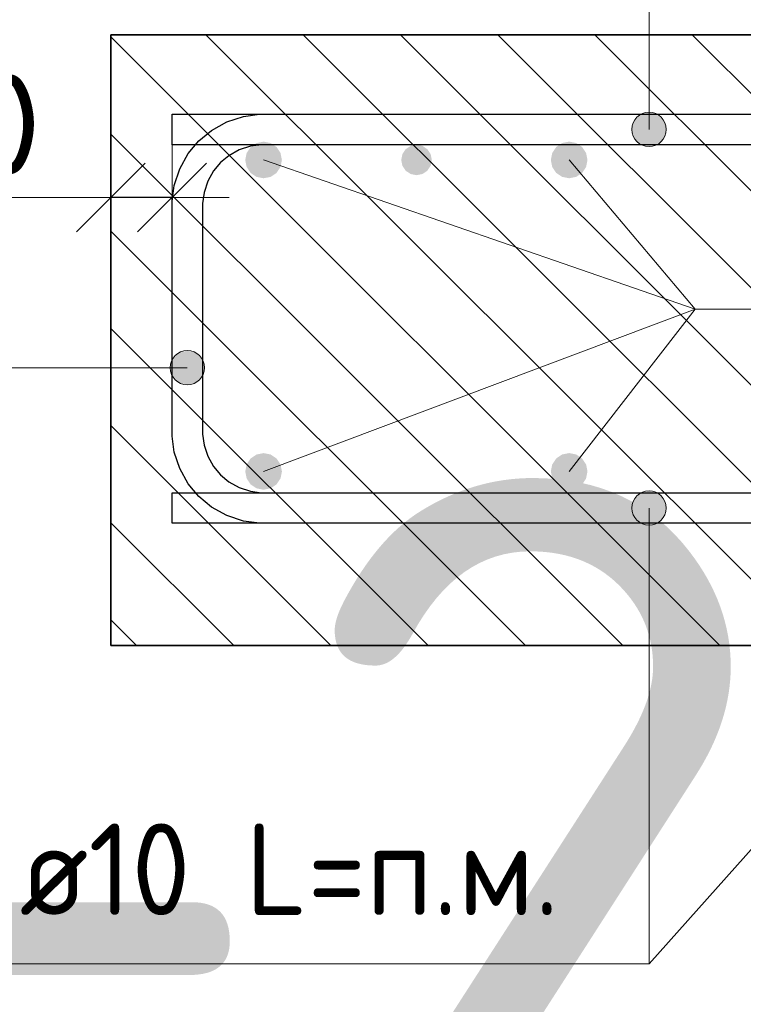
# Model space of a CAD drawing. Header units: metres. Extents: x -38 to 97, y -15 to 21.
# Tile 185 of 256: x 72.138 to 72.374, y 7.224 to 7.547. Entities that reach past the tile are written whole.
import ezdxf

# ---------------------------------------------------------------- set-up
doc = ezdxf.new("R2010")
doc.units = ezdxf.units.M
doc.header["$PDMODE"] = 65
for name, color, linetype, lineweight in [('XR$3$Арм. стержнями верхней зоны', 180, 'Continuous', 35), ('XR$3$Арм. стержнями нижней зоны', 180, 'Continuous', 35), ('XR$3$Арм.стержн. Арматура края', 96, 'Continuous', 35), ('XR$3$Арм.стержн. Доп. арматура', 180, 'Continuous', 35), ('XR$3$Размерная линия_ общее', 7, 'Continuous', 13), ('XR$4$Арм. стержнями верхней зоны', 180, 'Continuous', 35), ('XR$4$Арм. стержнями нижней зоны', 180, 'Continuous', 35), ('XR$4$Арм.стержн. Арматура края', 96, 'Continuous', 35), ('XR$4$Арм.стержн. Доп. арматура', 180, 'Continuous', 35), ('XR$4$Размерная линия_ общее', 7, 'Continuous', 13), ('XR$5$Арм. стержнями верхней зоны', 180, 'Continuous', 35), ('XR$5$Арм. стержнями нижней зоны', 180, 'Continuous', 35), ('XR$5$Арм.стержн. Арматура края', 96, 'Continuous', 35), ('XR$5$Арм.стержн. Доп. арматура', 180, 'Continuous', 35), ('XR$5$Размерная линия_ общее', 7, 'Continuous', 13), ('XR$6$Текст_ примечание', 7, 'Continuous', 13)]:
    doc.layers.add(name, color=color, linetype=linetype, lineweight=lineweight)
doc.styles.add('ISOCPEUR', font='txt')
doc.dimstyles.new('DIMSTYLE_11', dxfattribs={"dimtxt": 0.033, "dimasz": 0.0375, "dimexe": 0, "dimexo": 0, "dimgap": 0.0165, "dimtad": 2, "dimdec": 0, "dimlfac": 1000, "dimrnd": 1, "dimzin": 12, "dimdsep": 46, "dimtxsty": 'ISOCPEUR', "dimblk1": 'ALL_ML_STRICH', "dimblk2": 'ALL_ML_STRICH', "dimsah": 1, "dimcen": 0, "dimclrd": 7, "dimclre": 256, "dimclrt": 7, "dimadec": 0, "dimazin": 0, "dimtfac": 1, "dimtdec": 0, "dimtix": 1, "dimtmove": 2, "dimatfit": 3, "dimfxl": 0, "dimtvp": 1.2, "dimtzin": 0, "dimlwd": 0, "dimlwe": -3, "dimarcsym": 0})
pattern_1 = [(135, (0, 0), (-0.031819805, -0.031819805), [0.4, -0.05, 0, -0.05]), (135, (-0.01591, -0.01591), (-0.031819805, -0.031819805), [0.8, -0.1, 0.1, -0.1])]

# ---------------------------------------------------------------- blocks, each defined once
blk = doc.blocks.new('ALL_ML_STRICH')
at = {"color": 0, "linetype": 'ByBlock', "lineweight": -2}
for p, q in [((0, -0.5), (0, 0.5)), ((-0.3, -0.3), (0.3, 0.3)), ((-1, 0), (0.5, 0))]:
    blk.add_line(p, q, dxfattribs=at)
blk = doc.blocks.new('*D139')
at = {"layer": 'DEFPOINTS', "color": 7, "linetype": 'Continuous', "lineweight": 13, "transparency": 33554687}
for p in [(72.1875, 7.48857), (72.1875, 7.45358), (72.1675, 7.44858)]:
    blk.add_point(p, dxfattribs=at)
at = {"layer": 'XR$3$Размерная линия_ общее', "color": 253, "linetype": 'Continuous', "lineweight": -2, "true_color": 0xa0a0a0, "transparency": 33554687}
for p, q in [((72.1675, 7.46858), (72.1675, 7.48857)), ((72.1875, 7.47358), (72.1875, 7.48857))]:
    blk.add_line(p, q, dxfattribs=at)
at = {"layer": 'XR$3$Размерная линия_ общее', "color": 7, "linetype": 'Continuous', "lineweight": -2, "transparency": 33554687}
blk.add_line((72.1875, 7.48857), (72.1675, 7.48857), dxfattribs=at)
at = {"layer": 'XR$3$Размерная линия_ общее', "color": 7, "linetype": 'Continuous', "lineweight": 13, "transparency": 33554687, "xscale": 0.0375, "yscale": 0.0375, "zscale": 0.0375}
for p, rotation in [((72.1675, 7.48857), 180), ((72.1875, 7.48857), 360)]:
    blk.add_blockref('ALL_ML_STRICH', p, dxfattribs=dict(at, rotation=rotation))
at = {"layer": 'XR$3$Размерная линия_ общее', "color": 7, "linetype": 'Continuous', "lineweight": 13, "transparency": 33554687, "insert": (72.12208, 7.51257), "char_height": 0.033, "width": 0.066, "attachment_point": 5, "style": 'ISOCPEUR'}
blk.add_mtext('\\A1;{20}', dxfattribs=at)
at = {"layer": 'XR$3$Размерная линия_ общее', "color": 7, "linetype": 'Continuous', "lineweight": 13, "transparency": 33554687, "insert": (72.09879, 7.43451), "char_height": 0.027, "width": 0.00135, "attachment_point": 1, "rotation": 180, "line_spacing_factor": 0.60241, "style": 'ISOCPEUR'}
blk.add_mtext('з.с.', dxfattribs=at)
blk = doc.blocks.new('*D438')
at = {"layer": 'DEFPOINTS', "color": 7, "linetype": 'Continuous', "lineweight": 13, "transparency": 33554687}
for p in [(72.1875, 7.48857), (72.1875, 7.45358), (72.1675, 7.44858)]:
    blk.add_point(p, dxfattribs=at)
at = {"layer": 'XR$4$Размерная линия_ общее', "color": 253, "linetype": 'Continuous', "lineweight": -2, "true_color": 0xa0a0a0, "transparency": 33554687}
for p, q in [((72.1675, 7.46858), (72.1675, 7.48857)), ((72.1875, 7.47358), (72.1875, 7.48857))]:
    blk.add_line(p, q, dxfattribs=at)
at = {"layer": 'XR$4$Размерная линия_ общее', "color": 7, "linetype": 'Continuous', "lineweight": -2, "transparency": 33554687}
blk.add_line((72.1875, 7.48857), (72.1675, 7.48857), dxfattribs=at)
at = {"layer": 'XR$4$Размерная линия_ общее', "color": 7, "linetype": 'Continuous', "lineweight": 13, "transparency": 33554687, "xscale": 0.0375, "yscale": 0.0375, "zscale": 0.0375}
for p, rotation in [((72.1675, 7.48857), 180), ((72.1875, 7.48857), 360)]:
    blk.add_blockref('ALL_ML_STRICH', p, dxfattribs=dict(at, rotation=rotation))
at = {"layer": 'XR$4$Размерная линия_ общее', "color": 7, "linetype": 'Continuous', "lineweight": 13, "transparency": 33554687, "insert": (72.12208, 7.51257), "char_height": 0.033, "width": 0.066, "attachment_point": 5, "style": 'ISOCPEUR'}
blk.add_mtext('\\A1;{20}', dxfattribs=at)
at = {"layer": 'XR$4$Размерная линия_ общее', "color": 7, "linetype": 'Continuous', "lineweight": 13, "transparency": 33554687, "insert": (72.09879, 7.43451), "char_height": 0.027, "width": 0.00135, "attachment_point": 1, "rotation": 180, "line_spacing_factor": 0.60241, "style": 'ISOCPEUR'}
blk.add_mtext('з.с.', dxfattribs=at)
blk = doc.blocks.new('*D685')
at = {"layer": 'DEFPOINTS', "color": 7, "linetype": 'Continuous', "lineweight": 13, "transparency": 33554687}
for p in [(72.1875, 7.48857), (72.1875, 7.45358), (72.1675, 7.44858)]:
    blk.add_point(p, dxfattribs=at)
at = {"layer": 'XR$5$Размерная линия_ общее', "color": 253, "linetype": 'Continuous', "lineweight": -2, "true_color": 0xa0a0a0, "transparency": 33554687}
for p, q in [((72.1675, 7.46858), (72.1675, 7.48857)), ((72.1875, 7.47358), (72.1875, 7.48857))]:
    blk.add_line(p, q, dxfattribs=at)
at = {"layer": 'XR$5$Размерная линия_ общее', "color": 7, "linetype": 'Continuous', "lineweight": -2, "transparency": 33554687}
blk.add_line((72.1875, 7.48857), (72.1675, 7.48857), dxfattribs=at)
at = {"layer": 'XR$5$Размерная линия_ общее', "color": 7, "linetype": 'Continuous', "lineweight": 13, "transparency": 33554687, "xscale": 0.0375, "yscale": 0.0375, "zscale": 0.0375}
for p, rotation in [((72.1675, 7.48857), 180), ((72.1875, 7.48857), 360)]:
    blk.add_blockref('ALL_ML_STRICH', p, dxfattribs=dict(at, rotation=rotation))
at = {"layer": 'XR$5$Размерная линия_ общее', "color": 7, "linetype": 'Continuous', "lineweight": 13, "transparency": 33554687, "insert": (72.12208, 7.51257), "char_height": 0.033, "width": 0.066, "attachment_point": 5, "style": 'ISOCPEUR'}
blk.add_mtext('\\A1;{20}', dxfattribs=at)
at = {"layer": 'XR$5$Размерная линия_ общее', "color": 7, "linetype": 'Continuous', "lineweight": 13, "transparency": 33554687, "insert": (72.09879, 7.43451), "char_height": 0.027, "width": 0.00135, "attachment_point": 1, "rotation": 180, "line_spacing_factor": 0.60241, "style": 'ISOCPEUR'}
blk.add_mtext('з.с.', dxfattribs=at)

msp = doc.modelspace()

# ---------------------------------------------------------------- hatches: boundary and pattern name
at = {"linetype": 'Continuous', "lineweight": 13, "transparency": 33554687}
h = msp.add_hatch(dxfattribs=at)
h.set_pattern_fill('__________540', scale=0.015, style=0, pattern_type=2)
h.set_pattern_definition(pattern_1)
h.paths.add_polyline_path([(72.1675, 7.54188), (72.1675, 7.34188), (72.75595, 7.34188), (72.75595, 7.54188)], flags=0)
h = msp.add_hatch(dxfattribs=at)
h.set_pattern_fill('__________540', scale=0.015, style=0, pattern_type=2)
h.set_pattern_definition(pattern_1)
h.paths.add_polyline_path([(72.1675, 7.54188), (72.1675, 7.34188), (72.75595, 7.34188), (72.75595, 7.54188)], flags=0)
h = msp.add_hatch(dxfattribs=at)
h.set_pattern_fill('__________540', scale=0.015, style=0, pattern_type=2)
h.set_pattern_definition(pattern_1)
h.paths.add_polyline_path([(72.1675, 7.54188), (72.1675, 7.34188), (72.75595, 7.34188), (72.75595, 7.54188)], flags=0)
at = {"layer": 'XR$3$Арм. стержнями верхней зоны', "linetype": 'Continuous', "lineweight": 13, "transparency": 33554687}
for points in [[(72.34078, 7.51571), (72.34641, 7.51571), (72.3436, 7.5165)], [(72.34843, 7.51369), (72.33876, 7.51369), (72.33797, 7.51088)], [(72.34843, 7.51369), (72.33797, 7.51088), (72.34922, 7.51088)], [(72.34641, 7.51571), (72.34078, 7.51571), (72.33876, 7.51369)], [(72.34641, 7.51571), (72.33876, 7.51369), (72.34843, 7.51369)], [(72.34922, 7.51088), (72.33797, 7.51088), (72.33876, 7.50806)], [(72.34922, 7.51088), (72.33876, 7.50806), (72.34843, 7.50806)], [(72.34843, 7.50806), (72.33876, 7.50806), (72.34078, 7.50604)], [(72.34843, 7.50806), (72.34078, 7.50604), (72.34641, 7.50604)], [(72.34641, 7.50604), (72.34078, 7.50604), (72.3436, 7.50525)]]:
    msp.add_hatch(color=7, dxfattribs=at).paths.add_polyline_path(points)
at = {"layer": 'XR$3$Арм. стержнями верхней зоны', "linetype": 'Continuous', "lineweight": 50, "transparency": 33554687}
msp.add_hatch(color=4, dxfattribs=at).paths.add_polyline_path([(72.27251, 7.50088), (72.27212, 7.50279), (72.27104, 7.50441), (72.26942, 7.5055), (72.26751, 7.50588), (72.26559, 7.5055), (72.26397, 7.50441), (72.26289, 7.50279), (72.26251, 7.50088), (72.26289, 7.49896), (72.26397, 7.49734), (72.26559, 7.49626), (72.26751, 7.49588), (72.26942, 7.49626), (72.27104, 7.49734), (72.27212, 7.49896)])
at = {"layer": 'XR$3$Арм. стержнями нижней зоны', "linetype": 'Continuous', "lineweight": 13, "transparency": 33554687}
for points in [[(72.33876, 7.38969), (72.34843, 7.38969), (72.34641, 7.39171)], [(72.33876, 7.38969), (72.34641, 7.39171), (72.34078, 7.39171)], [(72.34078, 7.39171), (72.34641, 7.39171), (72.3436, 7.3925)], [(72.33797, 7.38688), (72.34922, 7.38688), (72.34843, 7.38969)], [(72.33797, 7.38688), (72.34843, 7.38969), (72.33876, 7.38969)], [(72.33876, 7.38406), (72.34922, 7.38688), (72.33797, 7.38688)], [(72.33876, 7.38406), (72.34843, 7.38406), (72.34922, 7.38688)], [(72.34078, 7.38204), (72.34843, 7.38406), (72.33876, 7.38406)], [(72.34078, 7.38204), (72.34641, 7.38204), (72.34843, 7.38406)], [(72.34641, 7.38204), (72.34078, 7.38204), (72.3436, 7.38125)]]:
    msp.add_hatch(color=7, dxfattribs=at).paths.add_polyline_path(points)
at = {"layer": 'XR$3$Арм. стержнями нижней зоны', "linetype": 'Continuous', "lineweight": 50, "transparency": 33554687}
msp.add_hatch(color=4, dxfattribs=at).paths.add_polyline_path([(72.27251, 7.37688), (72.27212, 7.37879), (72.27104, 7.38041), (72.26942, 7.3815), (72.26751, 7.38188), (72.26559, 7.3815), (72.26397, 7.38041), (72.26289, 7.37879), (72.26251, 7.37688), (72.26289, 7.37496), (72.26397, 7.37334), (72.26559, 7.37226), (72.26751, 7.37188), (72.26942, 7.37226), (72.27104, 7.37334), (72.27212, 7.37496)])
at = {"layer": 'XR$3$Арм.стержн. Арматура края', "linetype": 'Continuous', "lineweight": 13, "transparency": 33554687}
for points in [[(72.18767, 7.43565), (72.18969, 7.428), (72.18969, 7.43768)], [(72.18969, 7.43768), (72.1925, 7.42722), (72.1925, 7.43847)], [(72.18969, 7.43768), (72.18969, 7.428), (72.1925, 7.42722)], [(72.1925, 7.43847), (72.1925, 7.42722), (72.19532, 7.428)], [(72.1925, 7.43847), (72.19532, 7.428), (72.19532, 7.43768)], [(72.19532, 7.43768), (72.19532, 7.428), (72.19734, 7.43003)], [(72.19532, 7.43768), (72.19734, 7.43003), (72.19734, 7.43565)], [(72.18767, 7.43003), (72.18767, 7.43565), (72.18688, 7.43284)], [(72.18767, 7.43565), (72.18767, 7.43003), (72.18969, 7.428)], [(72.19734, 7.43565), (72.19734, 7.43003), (72.19813, 7.43284)]]:
    msp.add_hatch(color=7, dxfattribs=at).paths.add_polyline_path(points)
at = {"layer": 'XR$3$Арм.стержн. Доп. арматура', "linetype": 'Continuous', "lineweight": 50, "transparency": 33554687}
for points in [[(72.22346, 7.50088), (72.223, 7.50317), (72.2217, 7.50512), (72.21976, 7.50642), (72.21746, 7.50688), (72.21516, 7.50642), (72.21322, 7.50512), (72.21192, 7.50317), (72.21146, 7.50088), (72.21192, 7.49858), (72.21322, 7.49663), (72.21516, 7.49533), (72.21746, 7.49488), (72.21976, 7.49533), (72.2217, 7.49663), (72.223, 7.49858)], [(72.32346, 7.50088), (72.323, 7.50317), (72.3217, 7.50512), (72.31976, 7.50642), (72.31746, 7.50688), (72.31516, 7.50642), (72.31322, 7.50512), (72.31192, 7.50317), (72.31146, 7.50088), (72.31192, 7.49858), (72.31322, 7.49663), (72.31516, 7.49533), (72.31746, 7.49488), (72.31976, 7.49533), (72.3217, 7.49663), (72.323, 7.49858)], [(72.22346, 7.39888), (72.223, 7.40117), (72.2217, 7.40312), (72.21976, 7.40442), (72.21746, 7.40488), (72.21516, 7.40442), (72.21322, 7.40312), (72.21192, 7.40117), (72.21146, 7.39888), (72.21192, 7.39658), (72.21322, 7.39463), (72.21516, 7.39333), (72.21746, 7.39288), (72.21976, 7.39333), (72.2217, 7.39463), (72.223, 7.39658)], [(72.32346, 7.39888), (72.323, 7.40117), (72.3217, 7.40312), (72.31976, 7.40442), (72.31746, 7.40488), (72.31516, 7.40442), (72.31322, 7.40312), (72.31192, 7.40117), (72.31146, 7.39888), (72.31192, 7.39658), (72.31322, 7.39463), (72.31516, 7.39333), (72.31746, 7.39288), (72.31976, 7.39333), (72.3217, 7.39463), (72.323, 7.39658)]]:
    msp.add_hatch(color=34, dxfattribs=at).paths.add_polyline_path(points)
at = {"layer": 'XR$4$Арм. стержнями верхней зоны', "linetype": 'Continuous', "lineweight": 13, "transparency": 33554687}
for points in [[(72.34078, 7.51571), (72.34641, 7.51571), (72.3436, 7.5165)], [(72.34843, 7.51369), (72.33876, 7.51369), (72.33797, 7.51088)], [(72.34843, 7.51369), (72.33797, 7.51088), (72.34922, 7.51088)], [(72.34641, 7.51571), (72.34078, 7.51571), (72.33876, 7.51369)], [(72.34641, 7.51571), (72.33876, 7.51369), (72.34843, 7.51369)], [(72.34922, 7.51088), (72.33797, 7.51088), (72.33876, 7.50806)], [(72.34922, 7.51088), (72.33876, 7.50806), (72.34843, 7.50806)], [(72.34843, 7.50806), (72.33876, 7.50806), (72.34078, 7.50604)], [(72.34843, 7.50806), (72.34078, 7.50604), (72.34641, 7.50604)], [(72.34641, 7.50604), (72.34078, 7.50604), (72.3436, 7.50525)]]:
    msp.add_hatch(color=7, dxfattribs=at).paths.add_polyline_path(points)
at = {"layer": 'XR$4$Арм. стержнями верхней зоны', "linetype": 'Continuous', "lineweight": 50, "transparency": 33554687}
msp.add_hatch(color=4, dxfattribs=at).paths.add_polyline_path([(72.27251, 7.50088), (72.27212, 7.50279), (72.27104, 7.50441), (72.26942, 7.5055), (72.26751, 7.50588), (72.26559, 7.5055), (72.26397, 7.50441), (72.26289, 7.50279), (72.26251, 7.50088), (72.26289, 7.49896), (72.26397, 7.49734), (72.26559, 7.49626), (72.26751, 7.49588), (72.26942, 7.49626), (72.27104, 7.49734), (72.27212, 7.49896)])
msp.add_hatch(color=4, dxfattribs=at).paths.add_polyline_path([(72.27251, 7.50088), (72.27212, 7.50279), (72.27104, 7.50441), (72.26942, 7.5055), (72.26751, 7.50588), (72.26559, 7.5055), (72.26397, 7.50441), (72.26289, 7.50279), (72.26251, 7.50088), (72.26289, 7.49896), (72.26397, 7.49734), (72.26559, 7.49626), (72.26751, 7.49588), (72.26942, 7.49626), (72.27104, 7.49734), (72.27212, 7.49896)])
at = {"layer": 'XR$4$Арм. стержнями нижней зоны', "linetype": 'Continuous', "lineweight": 13, "transparency": 33554687}
for points in [[(72.33876, 7.38969), (72.34843, 7.38969), (72.34641, 7.39171)], [(72.33876, 7.38969), (72.34641, 7.39171), (72.34078, 7.39171)], [(72.34078, 7.39171), (72.34641, 7.39171), (72.3436, 7.3925)], [(72.33797, 7.38688), (72.34922, 7.38688), (72.34843, 7.38969)], [(72.33797, 7.38688), (72.34843, 7.38969), (72.33876, 7.38969)], [(72.33876, 7.38406), (72.34922, 7.38688), (72.33797, 7.38688)], [(72.33876, 7.38406), (72.34843, 7.38406), (72.34922, 7.38688)], [(72.34078, 7.38204), (72.34843, 7.38406), (72.33876, 7.38406)], [(72.34078, 7.38204), (72.34641, 7.38204), (72.34843, 7.38406)], [(72.34641, 7.38204), (72.34078, 7.38204), (72.3436, 7.38125)]]:
    msp.add_hatch(color=7, dxfattribs=at).paths.add_polyline_path(points)
at = {"layer": 'XR$4$Арм. стержнями нижней зоны', "linetype": 'Continuous', "lineweight": 50, "transparency": 33554687}
msp.add_hatch(color=4, dxfattribs=at).paths.add_polyline_path([(72.27251, 7.37688), (72.27212, 7.37879), (72.27104, 7.38041), (72.26942, 7.3815), (72.26751, 7.38188), (72.26559, 7.3815), (72.26397, 7.38041), (72.26289, 7.37879), (72.26251, 7.37688), (72.26289, 7.37496), (72.26397, 7.37334), (72.26559, 7.37226), (72.26751, 7.37188), (72.26942, 7.37226), (72.27104, 7.37334), (72.27212, 7.37496)])
msp.add_hatch(color=4, dxfattribs=at).paths.add_polyline_path([(72.27251, 7.37688), (72.27212, 7.37879), (72.27104, 7.38041), (72.26942, 7.3815), (72.26751, 7.38188), (72.26559, 7.3815), (72.26397, 7.38041), (72.26289, 7.37879), (72.26251, 7.37688), (72.26289, 7.37496), (72.26397, 7.37334), (72.26559, 7.37226), (72.26751, 7.37188), (72.26942, 7.37226), (72.27104, 7.37334), (72.27212, 7.37496)])
at = {"layer": 'XR$4$Арм.стержн. Арматура края', "linetype": 'Continuous', "lineweight": 13, "transparency": 33554687}
for points in [[(72.18767, 7.43565), (72.18969, 7.428), (72.18969, 7.43768)], [(72.18969, 7.43768), (72.1925, 7.42722), (72.1925, 7.43847)], [(72.18969, 7.43768), (72.18969, 7.428), (72.1925, 7.42722)], [(72.1925, 7.43847), (72.1925, 7.42722), (72.19532, 7.428)], [(72.1925, 7.43847), (72.19532, 7.428), (72.19532, 7.43768)], [(72.19532, 7.43768), (72.19532, 7.428), (72.19734, 7.43003)], [(72.19532, 7.43768), (72.19734, 7.43003), (72.19734, 7.43565)], [(72.18767, 7.43003), (72.18767, 7.43565), (72.18688, 7.43284)], [(72.18767, 7.43565), (72.18767, 7.43003), (72.18969, 7.428)], [(72.19734, 7.43565), (72.19734, 7.43003), (72.19813, 7.43284)]]:
    msp.add_hatch(color=7, dxfattribs=at).paths.add_polyline_path(points)
at = {"layer": 'XR$4$Арм.стержн. Доп. арматура', "linetype": 'Continuous', "lineweight": 50, "transparency": 33554687}
for points in [[(72.22346, 7.50088), (72.223, 7.50317), (72.2217, 7.50512), (72.21976, 7.50642), (72.21746, 7.50688), (72.21516, 7.50642), (72.21322, 7.50512), (72.21192, 7.50317), (72.21146, 7.50088), (72.21192, 7.49858), (72.21322, 7.49663), (72.21516, 7.49533), (72.21746, 7.49488), (72.21976, 7.49533), (72.2217, 7.49663), (72.223, 7.49858)], [(72.32346, 7.50088), (72.323, 7.50317), (72.3217, 7.50512), (72.31976, 7.50642), (72.31746, 7.50688), (72.31516, 7.50642), (72.31322, 7.50512), (72.31192, 7.50317), (72.31146, 7.50088), (72.31192, 7.49858), (72.31322, 7.49663), (72.31516, 7.49533), (72.31746, 7.49488), (72.31976, 7.49533), (72.3217, 7.49663), (72.323, 7.49858)], [(72.22346, 7.39888), (72.223, 7.40117), (72.2217, 7.40312), (72.21976, 7.40442), (72.21746, 7.40488), (72.21516, 7.40442), (72.21322, 7.40312), (72.21192, 7.40117), (72.21146, 7.39888), (72.21192, 7.39658), (72.21322, 7.39463), (72.21516, 7.39333), (72.21746, 7.39288), (72.21976, 7.39333), (72.2217, 7.39463), (72.223, 7.39658)], [(72.32346, 7.39888), (72.323, 7.40117), (72.3217, 7.40312), (72.31976, 7.40442), (72.31746, 7.40488), (72.31516, 7.40442), (72.31322, 7.40312), (72.31192, 7.40117), (72.31146, 7.39888), (72.31192, 7.39658), (72.31322, 7.39463), (72.31516, 7.39333), (72.31746, 7.39288), (72.31976, 7.39333), (72.3217, 7.39463), (72.323, 7.39658)]]:
    msp.add_hatch(color=34, dxfattribs=at).paths.add_polyline_path(points)
at = {"layer": 'XR$5$Арм. стержнями верхней зоны', "linetype": 'Continuous', "lineweight": 13, "transparency": 33554687}
for points in [[(72.34078, 7.51571), (72.34641, 7.51571), (72.3436, 7.5165)], [(72.34843, 7.51369), (72.33876, 7.51369), (72.33797, 7.51088)], [(72.34843, 7.51369), (72.33797, 7.51088), (72.34922, 7.51088)], [(72.34641, 7.51571), (72.34078, 7.51571), (72.33876, 7.51369)], [(72.34641, 7.51571), (72.33876, 7.51369), (72.34843, 7.51369)], [(72.34922, 7.51088), (72.33797, 7.51088), (72.33876, 7.50806)], [(72.34922, 7.51088), (72.33876, 7.50806), (72.34843, 7.50806)], [(72.34843, 7.50806), (72.33876, 7.50806), (72.34078, 7.50604)], [(72.34843, 7.50806), (72.34078, 7.50604), (72.34641, 7.50604)], [(72.34641, 7.50604), (72.34078, 7.50604), (72.3436, 7.50525)]]:
    msp.add_hatch(color=7, dxfattribs=at).paths.add_polyline_path(points)
at = {"layer": 'XR$5$Арм. стержнями верхней зоны', "linetype": 'Continuous', "lineweight": 50, "transparency": 33554687}
msp.add_hatch(color=4, dxfattribs=at).paths.add_polyline_path([(72.27251, 7.50088), (72.27212, 7.50279), (72.27104, 7.50441), (72.26942, 7.5055), (72.26751, 7.50588), (72.26559, 7.5055), (72.26397, 7.50441), (72.26289, 7.50279), (72.26251, 7.50088), (72.26289, 7.49896), (72.26397, 7.49734), (72.26559, 7.49626), (72.26751, 7.49588), (72.26942, 7.49626), (72.27104, 7.49734), (72.27212, 7.49896)])
at = {"layer": 'XR$5$Арм. стержнями нижней зоны', "linetype": 'Continuous', "lineweight": 13, "transparency": 33554687}
for points in [[(72.33876, 7.38969), (72.34843, 7.38969), (72.34641, 7.39171)], [(72.33876, 7.38969), (72.34641, 7.39171), (72.34078, 7.39171)], [(72.34078, 7.39171), (72.34641, 7.39171), (72.3436, 7.3925)], [(72.33797, 7.38688), (72.34922, 7.38688), (72.34843, 7.38969)], [(72.33797, 7.38688), (72.34843, 7.38969), (72.33876, 7.38969)], [(72.33876, 7.38406), (72.34922, 7.38688), (72.33797, 7.38688)], [(72.33876, 7.38406), (72.34843, 7.38406), (72.34922, 7.38688)], [(72.34078, 7.38204), (72.34843, 7.38406), (72.33876, 7.38406)], [(72.34078, 7.38204), (72.34641, 7.38204), (72.34843, 7.38406)], [(72.34641, 7.38204), (72.34078, 7.38204), (72.3436, 7.38125)]]:
    msp.add_hatch(color=7, dxfattribs=at).paths.add_polyline_path(points)
at = {"layer": 'XR$5$Арм. стержнями нижней зоны', "linetype": 'Continuous', "lineweight": 50, "transparency": 33554687}
msp.add_hatch(color=4, dxfattribs=at).paths.add_polyline_path([(72.27251, 7.37688), (72.27212, 7.37879), (72.27104, 7.38041), (72.26942, 7.3815), (72.26751, 7.38188), (72.26559, 7.3815), (72.26397, 7.38041), (72.26289, 7.37879), (72.26251, 7.37688), (72.26289, 7.37496), (72.26397, 7.37334), (72.26559, 7.37226), (72.26751, 7.37188), (72.26942, 7.37226), (72.27104, 7.37334), (72.27212, 7.37496)])
at = {"layer": 'XR$5$Арм.стержн. Арматура края', "linetype": 'Continuous', "lineweight": 13, "transparency": 33554687}
for points in [[(72.18767, 7.43565), (72.18969, 7.428), (72.18969, 7.43768)], [(72.18969, 7.43768), (72.1925, 7.42722), (72.1925, 7.43847)], [(72.18969, 7.43768), (72.18969, 7.428), (72.1925, 7.42722)], [(72.1925, 7.43847), (72.1925, 7.42722), (72.19532, 7.428)], [(72.1925, 7.43847), (72.19532, 7.428), (72.19532, 7.43768)], [(72.19532, 7.43768), (72.19532, 7.428), (72.19734, 7.43003)], [(72.19532, 7.43768), (72.19734, 7.43003), (72.19734, 7.43565)], [(72.18767, 7.43003), (72.18767, 7.43565), (72.18688, 7.43284)], [(72.18767, 7.43565), (72.18767, 7.43003), (72.18969, 7.428)], [(72.19734, 7.43565), (72.19734, 7.43003), (72.19813, 7.43284)]]:
    msp.add_hatch(color=7, dxfattribs=at).paths.add_polyline_path(points)
at = {"layer": 'XR$5$Арм.стержн. Доп. арматура', "linetype": 'Continuous', "lineweight": 50, "transparency": 33554687}
for points in [[(72.22346, 7.50088), (72.223, 7.50317), (72.2217, 7.50512), (72.21976, 7.50642), (72.21746, 7.50688), (72.21516, 7.50642), (72.21322, 7.50512), (72.21192, 7.50317), (72.21146, 7.50088), (72.21192, 7.49858), (72.21322, 7.49663), (72.21516, 7.49533), (72.21746, 7.49488), (72.21976, 7.49533), (72.2217, 7.49663), (72.223, 7.49858)], [(72.32346, 7.50088), (72.323, 7.50317), (72.3217, 7.50512), (72.31976, 7.50642), (72.31746, 7.50688), (72.31516, 7.50642), (72.31322, 7.50512), (72.31192, 7.50317), (72.31146, 7.50088), (72.31192, 7.49858), (72.31322, 7.49663), (72.31516, 7.49533), (72.31746, 7.49488), (72.31976, 7.49533), (72.3217, 7.49663), (72.323, 7.49858)], [(72.22346, 7.39888), (72.223, 7.40117), (72.2217, 7.40312), (72.21976, 7.40442), (72.21746, 7.40488), (72.21516, 7.40442), (72.21322, 7.40312), (72.21192, 7.40117), (72.21146, 7.39888), (72.21192, 7.39658), (72.21322, 7.39463), (72.21516, 7.39333), (72.21746, 7.39288), (72.21976, 7.39333), (72.2217, 7.39463), (72.223, 7.39658)], [(72.32346, 7.39888), (72.323, 7.40117), (72.3217, 7.40312), (72.31976, 7.40442), (72.31746, 7.40488), (72.31516, 7.40442), (72.31322, 7.40312), (72.31192, 7.40117), (72.31146, 7.39888), (72.31192, 7.39658), (72.31322, 7.39463), (72.31516, 7.39333), (72.31746, 7.39288), (72.31976, 7.39333), (72.3217, 7.39463), (72.323, 7.39658)]]:
    msp.add_hatch(color=34, dxfattribs=at).paths.add_polyline_path(points)

# ---------------------------------------------------------------- linework, layer by layer
at = {"color": 7, "linetype": 'Continuous', "lineweight": 35, "transparency": 33554687}
for p, q in [((72.1675, 7.54188), (72.1675, 7.34188)), ((72.75595, 7.54188), (72.1675, 7.54188)), ((72.1675, 7.54188), (72.1675, 7.34188)), ((72.75595, 7.54188), (72.1675, 7.54188)), ((72.1675, 7.54188), (72.1675, 7.34188)), ((72.75595, 7.54188), (72.1675, 7.54188)), ((72.1675, 7.34188), (72.75595, 7.34188)), ((72.1675, 7.34188), (72.75595, 7.34188)), ((72.1675, 7.34188), (72.75595, 7.34188))]:
    msp.add_line(p, q, dxfattribs=at)
at = {"color": 7, "linetype": 'Continuous', "lineweight": 13, "transparency": 33554687}
for p, q in [((72.1675, 7.48857), (72.0985, 7.48857)), ((72.1675, 7.48857), (72.0985, 7.48857)), ((72.1675, 7.48857), (72.0985, 7.48857)), ((72.46751, 7.37688), (72.3436, 7.23758)), ((72.46751, 7.37688), (72.3436, 7.23758)), ((72.46751, 7.37688), (72.3436, 7.23758))]:
    msp.add_line(p, q, dxfattribs=at)
at = {"layer": 'XR$3$Арм. стержнями верхней зоны', "color": 7, "linetype": 'Continuous', "lineweight": 13, "transparency": 33554687}
for p, q in [((72.3436, 7.6713), (72.3436, 7.51088)), ((72.3436, 7.5165), (72.3436, 7.5165)), ((72.33797, 7.51088), (72.33797, 7.51088)), ((72.34922, 7.51088), (72.34922, 7.51088)), ((72.3436, 7.50525), (72.3436, 7.50525))]:
    msp.add_line(p, q, dxfattribs=at)
at = {"layer": 'XR$3$Арм. стержнями верхней зоны', "color": 4, "linetype": 'Continuous', "lineweight": 25, "transparency": 33554687}
msp.add_lwpolyline([(72.76095, 7.50588), (72.1875, 7.50588), (72.1875, 7.51588), (72.76095, 7.51588), (72.76095, 7.50588)], dxfattribs=at)
at = {"layer": 'XR$3$Арм. стержнями верхней зоны', "color": 7, "linetype": 'Continuous', "lineweight": 13, "transparency": 33554687}
msp.add_circle((72.3436, 7.51088), 0.00563, dxfattribs=at)
at = {"layer": 'XR$3$Арм. стержнями нижней зоны', "color": 7, "linetype": 'Continuous', "lineweight": 13, "transparency": 33554687}
for p, q in [((72.3436, 7.3925), (72.3436, 7.3925)), ((72.33797, 7.38688), (72.33797, 7.38688)), ((72.3436, 7.23758), (72.3436, 7.38688)), ((72.34922, 7.38688), (72.34922, 7.38688)), ((72.3436, 7.38125), (72.3436, 7.38125)), ((72.1176, 7.23758), (72.3436, 7.23758))]:
    msp.add_line(p, q, dxfattribs=at)
at = {"layer": 'XR$3$Арм. стержнями нижней зоны', "color": 4, "linetype": 'Continuous', "lineweight": 25, "transparency": 33554687}
msp.add_lwpolyline([(72.76095, 7.38188), (72.1875, 7.38188), (72.1875, 7.39188), (72.76095, 7.39188), (72.76095, 7.38188)], dxfattribs=at)
at = {"layer": 'XR$3$Арм. стержнями нижней зоны', "color": 7, "linetype": 'Continuous', "lineweight": 13, "transparency": 33554687}
msp.add_circle((72.3436, 7.38688), 0.00563, dxfattribs=at)
at = {"layer": 'XR$3$Арм.стержн. Арматура края', "color": 7, "linetype": 'Continuous', "lineweight": 13, "transparency": 33554687}
for p, q in [((72.1925, 7.43847), (72.1925, 7.43847)), ((72.08746, 7.43284), (72.1925, 7.43284)), ((72.18688, 7.43284), (72.18688, 7.43284)), ((72.19813, 7.43284), (72.19813, 7.43284)), ((72.1925, 7.42722), (72.1925, 7.42722))]:
    msp.add_line(p, q, dxfattribs=at)
at = {"layer": 'XR$3$Арм.стержн. Арматура края', "color": 4, "linetype": 'Continuous', "lineweight": 25, "transparency": 33554687}
for points in [[(72.6875, 7.38188), (72.21607, 7.38188), (72.21085, 7.3826), (72.20541, 7.3844), (72.20041, 7.3872), (72.19628, 7.39065), (72.19283, 7.39478), (72.19002, 7.39979), (72.18823, 7.40523), (72.1875, 7.41044), (72.1875, 7.48731), (72.18823, 7.49253), (72.19002, 7.49797), (72.19283, 7.50298), (72.19628, 7.5071), (72.20041, 7.51055), (72.20541, 7.51336), (72.21085, 7.51515), (72.21607, 7.51588), (72.6875, 7.51588)], [(72.6875, 7.50588), (72.21676, 7.50588), (72.21313, 7.50537), (72.20946, 7.50416), (72.2061, 7.50228), (72.20338, 7.50001), (72.2011, 7.49728), (72.19922, 7.49392), (72.19801, 7.49026), (72.1975, 7.48662), (72.1975, 7.41113), (72.19801, 7.4075), (72.19922, 7.40383), (72.2011, 7.40048), (72.20338, 7.39775), (72.2061, 7.39547), (72.20946, 7.39359), (72.21313, 7.39238), (72.21676, 7.39188), (72.6875, 7.39188)]]:
    msp.add_lwpolyline(points, dxfattribs=at)
at = {"layer": 'XR$3$Арм.стержн. Арматура края', "color": 7, "linetype": 'Continuous', "lineweight": 13, "transparency": 33554687}
msp.add_circle((72.1925, 7.43284), 0.00563, dxfattribs=at)
at = {"layer": 'XR$3$Арм.стержн. Доп. арматура', "color": 7, "linetype": 'Continuous', "lineweight": 13, "transparency": 33554687}
for q in [(72.21746, 7.50088), (72.31746, 7.50088), (72.21746, 7.39888), (72.31746, 7.39888), (72.58472, 7.45204)]:
    msp.add_line((72.35872, 7.45204), q, dxfattribs=at)
at = {"layer": 'XR$4$Арм. стержнями верхней зоны', "color": 7, "linetype": 'Continuous', "lineweight": 13, "transparency": 33554687}
for p, q in [((72.3436, 7.6713), (72.3436, 7.51088)), ((72.3436, 7.5165), (72.3436, 7.5165)), ((72.33797, 7.51088), (72.33797, 7.51088)), ((72.34922, 7.51088), (72.34922, 7.51088)), ((72.3436, 7.50525), (72.3436, 7.50525))]:
    msp.add_line(p, q, dxfattribs=at)
at = {"layer": 'XR$4$Арм. стержнями верхней зоны', "color": 4, "linetype": 'Continuous', "lineweight": 25, "transparency": 33554687}
msp.add_lwpolyline([(72.76095, 7.50588), (72.1875, 7.50588), (72.1875, 7.51588), (72.76095, 7.51588), (72.76095, 7.50588)], dxfattribs=at)
msp.add_lwpolyline([(72.76095, 7.50588), (72.1875, 7.50588), (72.1875, 7.51588), (72.76095, 7.51588), (72.76095, 7.50588)], dxfattribs=at)
at = {"layer": 'XR$4$Арм. стержнями верхней зоны', "color": 7, "linetype": 'Continuous', "lineweight": 13, "transparency": 33554687}
msp.add_circle((72.3436, 7.51088), 0.00563, dxfattribs=at)
at = {"layer": 'XR$4$Арм. стержнями нижней зоны', "color": 7, "linetype": 'Continuous', "lineweight": 13, "transparency": 33554687}
for p, q in [((72.3436, 7.3925), (72.3436, 7.3925)), ((72.33797, 7.38688), (72.33797, 7.38688)), ((72.3436, 7.23758), (72.3436, 7.38688)), ((72.34922, 7.38688), (72.34922, 7.38688)), ((72.3436, 7.38125), (72.3436, 7.38125)), ((72.1176, 7.23758), (72.3436, 7.23758))]:
    msp.add_line(p, q, dxfattribs=at)
at = {"layer": 'XR$4$Арм. стержнями нижней зоны', "color": 4, "linetype": 'Continuous', "lineweight": 25, "transparency": 33554687}
msp.add_lwpolyline([(72.76095, 7.38188), (72.1875, 7.38188), (72.1875, 7.39188), (72.76095, 7.39188), (72.76095, 7.38188)], dxfattribs=at)
msp.add_lwpolyline([(72.76095, 7.38188), (72.1875, 7.38188), (72.1875, 7.39188), (72.76095, 7.39188), (72.76095, 7.38188)], dxfattribs=at)
at = {"layer": 'XR$4$Арм. стержнями нижней зоны', "color": 7, "linetype": 'Continuous', "lineweight": 13, "transparency": 33554687}
msp.add_circle((72.3436, 7.38688), 0.00563, dxfattribs=at)
at = {"layer": 'XR$4$Арм.стержн. Арматура края', "color": 7, "linetype": 'Continuous', "lineweight": 13, "transparency": 33554687}
for p, q in [((72.1925, 7.43847), (72.1925, 7.43847)), ((72.08746, 7.43284), (72.1925, 7.43284)), ((72.18688, 7.43284), (72.18688, 7.43284)), ((72.19813, 7.43284), (72.19813, 7.43284)), ((72.1925, 7.42722), (72.1925, 7.42722))]:
    msp.add_line(p, q, dxfattribs=at)
at = {"layer": 'XR$4$Арм.стержн. Арматура края', "color": 4, "linetype": 'Continuous', "lineweight": 25, "transparency": 33554687}
for points in [[(72.6875, 7.38188), (72.21607, 7.38188), (72.21085, 7.3826), (72.20541, 7.3844), (72.20041, 7.3872), (72.19628, 7.39065), (72.19283, 7.39478), (72.19002, 7.39979), (72.18823, 7.40523), (72.1875, 7.41044), (72.1875, 7.48731), (72.18823, 7.49253), (72.19002, 7.49797), (72.19283, 7.50298), (72.19628, 7.5071), (72.20041, 7.51055), (72.20541, 7.51336), (72.21085, 7.51515), (72.21607, 7.51588), (72.6875, 7.51588)], [(72.6875, 7.50588), (72.21676, 7.50588), (72.21313, 7.50537), (72.20946, 7.50416), (72.2061, 7.50228), (72.20338, 7.50001), (72.2011, 7.49728), (72.19922, 7.49392), (72.19801, 7.49026), (72.1975, 7.48662), (72.1975, 7.41113), (72.19801, 7.4075), (72.19922, 7.40383), (72.2011, 7.40048), (72.20338, 7.39775), (72.2061, 7.39547), (72.20946, 7.39359), (72.21313, 7.39238), (72.21676, 7.39188), (72.6875, 7.39188)]]:
    msp.add_lwpolyline(points, dxfattribs=at)
at = {"layer": 'XR$4$Арм.стержн. Арматура края', "color": 7, "linetype": 'Continuous', "lineweight": 13, "transparency": 33554687}
msp.add_circle((72.1925, 7.43284), 0.00563, dxfattribs=at)
at = {"layer": 'XR$4$Арм.стержн. Доп. арматура', "color": 7, "linetype": 'Continuous', "lineweight": 13, "transparency": 33554687}
for q in [(72.21746, 7.50088), (72.31746, 7.50088), (72.21746, 7.39888), (72.31746, 7.39888), (72.58472, 7.45204)]:
    msp.add_line((72.35872, 7.45204), q, dxfattribs=at)
at = {"layer": 'XR$5$Арм. стержнями верхней зоны', "color": 7, "linetype": 'Continuous', "lineweight": 13, "transparency": 33554687}
for p, q in [((72.3436, 7.6713), (72.3436, 7.51088)), ((72.3436, 7.5165), (72.3436, 7.5165)), ((72.33797, 7.51088), (72.33797, 7.51088)), ((72.34922, 7.51088), (72.34922, 7.51088)), ((72.3436, 7.50525), (72.3436, 7.50525))]:
    msp.add_line(p, q, dxfattribs=at)
at = {"layer": 'XR$5$Арм. стержнями верхней зоны', "color": 4, "linetype": 'Continuous', "lineweight": 25, "transparency": 33554687}
msp.add_lwpolyline([(72.76095, 7.50588), (72.1875, 7.50588), (72.1875, 7.51588), (72.76095, 7.51588), (72.76095, 7.50588)], dxfattribs=at)
at = {"layer": 'XR$5$Арм. стержнями верхней зоны', "color": 7, "linetype": 'Continuous', "lineweight": 13, "transparency": 33554687}
msp.add_circle((72.3436, 7.51088), 0.00563, dxfattribs=at)
at = {"layer": 'XR$5$Арм. стержнями нижней зоны', "color": 7, "linetype": 'Continuous', "lineweight": 13, "transparency": 33554687}
for p, q in [((72.3436, 7.3925), (72.3436, 7.3925)), ((72.33797, 7.38688), (72.33797, 7.38688)), ((72.3436, 7.23758), (72.3436, 7.38688)), ((72.34922, 7.38688), (72.34922, 7.38688)), ((72.3436, 7.38125), (72.3436, 7.38125)), ((72.1176, 7.23758), (72.3436, 7.23758))]:
    msp.add_line(p, q, dxfattribs=at)
at = {"layer": 'XR$5$Арм. стержнями нижней зоны', "color": 4, "linetype": 'Continuous', "lineweight": 25, "transparency": 33554687}
msp.add_lwpolyline([(72.76095, 7.38188), (72.1875, 7.38188), (72.1875, 7.39188), (72.76095, 7.39188), (72.76095, 7.38188)], dxfattribs=at)
at = {"layer": 'XR$5$Арм. стержнями нижней зоны', "color": 7, "linetype": 'Continuous', "lineweight": 13, "transparency": 33554687}
msp.add_circle((72.3436, 7.38688), 0.00563, dxfattribs=at)
at = {"layer": 'XR$5$Арм.стержн. Арматура края', "color": 7, "linetype": 'Continuous', "lineweight": 13, "transparency": 33554687}
for p, q in [((72.1925, 7.43847), (72.1925, 7.43847)), ((72.08746, 7.43284), (72.1925, 7.43284)), ((72.18688, 7.43284), (72.18688, 7.43284)), ((72.19813, 7.43284), (72.19813, 7.43284)), ((72.1925, 7.42722), (72.1925, 7.42722))]:
    msp.add_line(p, q, dxfattribs=at)
at = {"layer": 'XR$5$Арм.стержн. Арматура края', "color": 4, "linetype": 'Continuous', "lineweight": 25, "transparency": 33554687}
for points in [[(72.6875, 7.38188), (72.21607, 7.38188), (72.21085, 7.3826), (72.20541, 7.3844), (72.20041, 7.3872), (72.19628, 7.39065), (72.19283, 7.39478), (72.19002, 7.39979), (72.18823, 7.40523), (72.1875, 7.41044), (72.1875, 7.48731), (72.18823, 7.49253), (72.19002, 7.49797), (72.19283, 7.50298), (72.19628, 7.5071), (72.20041, 7.51055), (72.20541, 7.51336), (72.21085, 7.51515), (72.21607, 7.51588), (72.6875, 7.51588)], [(72.6875, 7.50588), (72.21676, 7.50588), (72.21313, 7.50537), (72.20946, 7.50416), (72.2061, 7.50228), (72.20338, 7.50001), (72.2011, 7.49728), (72.19922, 7.49392), (72.19801, 7.49026), (72.1975, 7.48662), (72.1975, 7.41113), (72.19801, 7.4075), (72.19922, 7.40383), (72.2011, 7.40048), (72.20338, 7.39775), (72.2061, 7.39547), (72.20946, 7.39359), (72.21313, 7.39238), (72.21676, 7.39188), (72.6875, 7.39188)]]:
    msp.add_lwpolyline(points, dxfattribs=at)
at = {"layer": 'XR$5$Арм.стержн. Арматура края', "color": 7, "linetype": 'Continuous', "lineweight": 13, "transparency": 33554687}
msp.add_circle((72.1925, 7.43284), 0.00563, dxfattribs=at)
at = {"layer": 'XR$5$Арм.стержн. Доп. арматура', "color": 7, "linetype": 'Continuous', "lineweight": 13, "transparency": 33554687}
for q in [(72.21746, 7.50088), (72.31746, 7.50088), (72.21746, 7.39888), (72.31746, 7.39888), (72.58472, 7.45204)]:
    msp.add_line((72.35872, 7.45204), q, dxfattribs=at)

# ---------------------------------------------------------------- texts
at = {"layer": 'XR$3$Арм. стержнями нижней зоны', "color": 7, "linetype": 'Continuous', "lineweight": 25, "transparency": 33554687, "insert": (72.1376, 7.25358), "char_height": 0.03, "width": 0.1999831, "attachment_point": 7, "style": 'ISOCPEUR'}
msp.add_mtext('\\W0.94;ø10 L=п.м.', dxfattribs=at)
at = {"layer": 'XR$4$Арм. стержнями нижней зоны', "color": 7, "linetype": 'Continuous', "lineweight": 25, "transparency": 33554687, "insert": (72.1376, 7.25358), "char_height": 0.03, "width": 0.1999831, "attachment_point": 7, "style": 'ISOCPEUR'}
msp.add_mtext('\\W0.94;ø10 L=п.м.', dxfattribs=at)
at = {"layer": 'XR$5$Арм. стержнями нижней зоны', "color": 7, "linetype": 'Continuous', "lineweight": 25, "transparency": 33554687, "insert": (72.1376, 7.25358), "char_height": 0.03, "width": 0.1999831, "attachment_point": 7, "style": 'ISOCPEUR'}
msp.add_mtext('\\W0.94;ø10 L=п.м.', dxfattribs=at)
at = {"layer": 'XR$6$Текст_ примечание', "color": 7, "linetype": 'Continuous', "lineweight": 35, "transparency": 33554687, "insert": (70.35063, 7.14671), "char_height": 0.25, "width": 2.7437149, "attachment_point": 7, "style": 'ISOCPEUR'}
msp.add_mtext('\\W0.96;ГОСТ 34028-2016', dxfattribs=at)

# ---------------------------------------------------------------- dimensions: what is measured, and where the dimension line sits
at = {"layer": 'XR$3$Размерная линия_ общее', "color": 7, "linetype": 'Continuous', "lineweight": 13, "transparency": 33554687}
dim = msp.add_linear_dim(base=(72.1675, 7.48857), p1=(72.1875, 7.47358), p2=(72.1675, 7.46858), angle=180, text='<>\\Xз.с.', dimstyle='DIMSTYLE_11', override={"dimpost": '<>', "dimclrd": 7, "dimclre": 253, "dimclrt": 7, "dimlwd": 0, "dimlwe": 65533}, dxfattribs=at)
dim.commit()
dim.dimension.update_dxf_attribs({"geometry": '*D139', "text_midpoint": (72.12208, 7.51257), "dimtype": 160})
at = {"layer": 'XR$4$Размерная линия_ общее', "color": 7, "linetype": 'Continuous', "lineweight": 13, "transparency": 33554687}
dim = msp.add_linear_dim(base=(72.1675, 7.48857), p1=(72.1875, 7.47358), p2=(72.1675, 7.46858), angle=180, text='<>\\Xз.с.', dimstyle='DIMSTYLE_11', override={"dimpost": '<>', "dimclrd": 7, "dimclre": 253, "dimclrt": 7, "dimlwd": 0, "dimlwe": 65533}, dxfattribs=at)
dim.commit()
dim.dimension.update_dxf_attribs({"geometry": '*D438', "text_midpoint": (72.12208, 7.51257), "dimtype": 160})
at = {"layer": 'XR$5$Размерная линия_ общее', "color": 7, "linetype": 'Continuous', "lineweight": 13, "transparency": 33554687}
dim = msp.add_linear_dim(base=(72.1675, 7.48857), p1=(72.1875, 7.47358), p2=(72.1675, 7.46858), angle=180, text='<>\\Xз.с.', dimstyle='DIMSTYLE_11', override={"dimpost": '<>', "dimclrd": 7, "dimclre": 253, "dimclrt": 7, "dimlwd": 0, "dimlwe": 65533}, dxfattribs=at)
dim.commit()
dim.dimension.update_dxf_attribs({"geometry": '*D685', "text_midpoint": (72.12208, 7.51257), "dimtype": 160})

doc.saveas('drawing.dxf')
